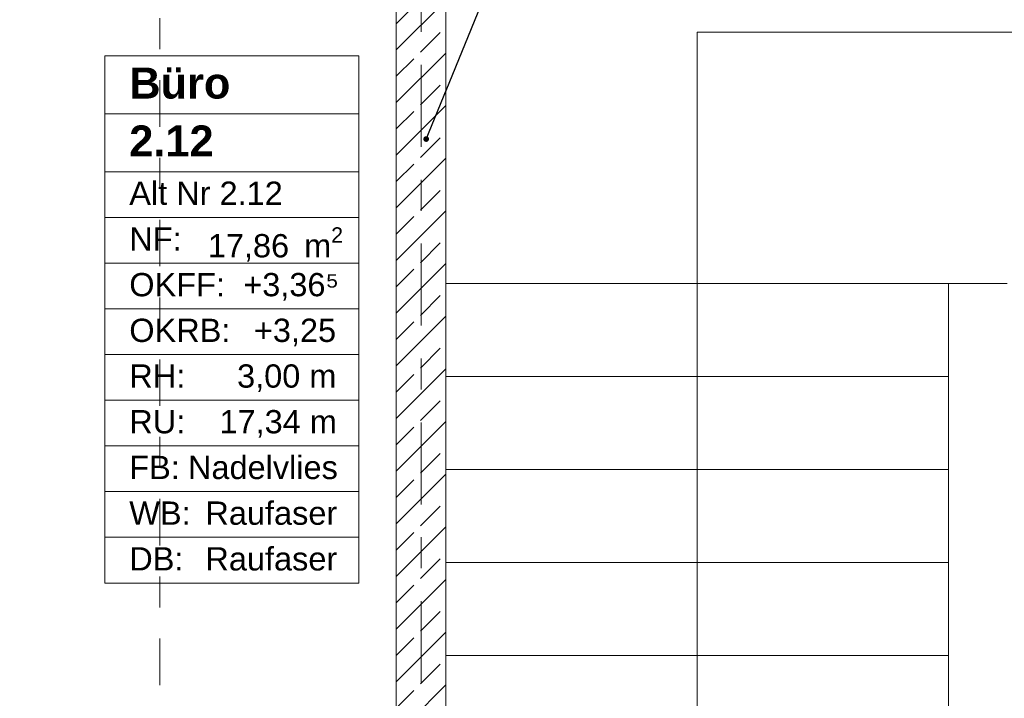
# Model space of a CAD drawing. Header units: metres. Extents: x -4 to 100, y -11 to 17.
# Tile 182 of 256: x 10.04 to 13.21, y 10.69 to 12.88. Entities that reach past the tile are written whole.
import ezdxf

# ---------------------------------------------------------------- set-up
doc = ezdxf.new("R2010")
doc.units = ezdxf.units.M
doc.header["$MEASUREMENT"] = 0
for name, pattern in [('Schnittlinie', [0.3, 0.15, -0.075, 0, -0.075]), ('Strichlinie doppelt', [0.546806, 0.264583, -0.105833, 0.070556, -0.105833]), ('Strichlinie eng', [0.115, 0.075, -0.04]), ('Wipeout_Contour', [1, 0, -1])]:
    doc.linetypes.add(name, pattern=pattern)
for name, color, linetype in [('152 - Bemaßung_ Beschriftung.Ausbau', 7, 'Continuous'), ('201a - Marker.Schnitt - optisch Grundriss', 7, 'Continuous'), ('401 - Zone.Raum_ Raumbegrenzung_ Whg.', 7, 'Continuous'), ('451 - Universal.Achsen Raster', 7, 'Continuous'), ('603 - Struktur.Bodenplatte_ Decke Roh', 7, 'Continuous'), ('605 - Struktur.Wand Innen', 7, 'Continuous'), ('610 - Struktur.Treppe_ Rampe', 7, 'Continuous'), ('650 - Abdeckung.Fußboden Aufbau', 7, 'Continuous'), ('Neubau_401 - Zone.Raum_ Raumbegrenzung_ Whg.', 7, 'Continuous')]:
    doc.layers.add(name, color=color, linetype=linetype)
doc.styles.add('ERSTELLTER_STIL_1', font='txt')
doc.styles.add('ERSTELLTER_STIL_2', font='txt')
doc.dimstyles.new('ERSTELLTER_STIL__5', dxfattribs={"dimtxt": 0.1, "dimasz": 0.0532, "dimexe": 0.18, "dimexo": 0.0625, "dimgap": 0, "dimtad": 1, "dimtih": 1, "dimtoh": 1, "dimzin": 0, "dimdsep": 46, "dimtxsty": 'ERSTELLTER_STIL_2', "dimblk": 'ARROWHEAD_2', "dimblk1": 'ARROWHEAD_2', "dimblk2": 'ARROWHEAD_2', "dimcen": 0.09, "dimse1": 1, "dimse2": 1, "dimclrd": 7, "dimclre": 7, "dimclrt": 7, "dimazin": 0, "dimtfac": 1, "dimtdec": 4, "dimtmove": 0, "dimatfit": 3, "dimfxl": 1, "dimtolj": 1, "dimtzin": 0, "dimarcsym": 0})
doc.dimstyles.new('ERSTELLTER_STIL__8', dxfattribs={"dimtxt": 0.18, "dimasz": 0.03648, "dimexe": 0.18, "dimexo": 0.0625, "dimgap": 0, "dimtad": 0, "dimtih": 1, "dimtoh": 1, "dimdec": 4, "dimzin": 0, "dimdsep": 46, "dimcen": 0.09, "dimadec": 0, "dimazin": 0, "dimtfac": 1, "dimtdec": 4, "dimtmove": 0, "dimatfit": 3, "dimldrblk": 'ARROWHEAD_11', "dimfxl": 1, "dimtolj": 1, "dimtzin": 0, "dimarcsym": 0})

# ---------------------------------------------------------------- blocks, each defined once
blk = doc.blocks.new('ARROWHEAD_11')
at = {"color": 0, "linetype": 'Continuous', "lineweight": 0}
blk.add_line((0, 0), (-1, 0), dxfattribs=at)
at = {"color": 0, "linetype": 'Continuous', "lineweight": 0, "const_width": 0.25, "flags": 128}
blk.add_lwpolyline([(-0.125, 0, 1), (0.125, 0, 1)], format="xyb", close=True, dxfattribs=at)
blk = doc.blocks.new('*D321')
at = {"layer": '152 - Bemaßung_ Beschriftung.Ausbau', "color": 7, "linetype": 'Continuous', "lineweight": 5}
for p, q in [((7.795, 15.3025), (7.795, 15.4075)), ((7.6652, 15.39), (7.6248, 15.32)), ((7.8152, 15.39), (7.7748, 15.32)), ((7.645, 15.355), (7.795, 15.355)), ((7.795, 15.355), (11.25, 15.355))]:
    blk.add_line(p, q, dxfattribs=at)
blk = doc.blocks.new('ARROWHEAD_2')
at = {"color": 0, "linetype": 'Continuous', "lineweight": 0}
for p, q in [((-0.378, -0.655), (0.378, 0.655)), ((0, 0), (-1, 0))]:
    blk.add_line(p, q, dxfattribs=at)
blk = doc.blocks.new('*D322')
at = {"layer": '152 - Bemaßung_ Beschriftung.Ausbau', "color": 7, "linetype": 'Continuous', "lineweight": 5}
for p, q in [((7.8152, 15.39), (7.7748, 15.32)), ((11.2702, 15.39), (11.2298, 15.32)), ((7.795, 15.355), (11.25, 15.355))]:
    blk.add_line(p, q, dxfattribs=at)
at = {"layer": '152 - Bemaßung_ Beschriftung.Ausbau', "color": 7, "lineweight": 5, "char_height": 0.1, "attachment_point": 7, "style": 'ERSTELLTER_STIL_2'}
for s, insert in [('\\A1;{\\pql;\\fArial|b0|i0|c0|p38;3,45\\fArial|b0|i0|c0|p38;\\A1{\\H.66x;\\S5^  ;}}', (9.2885, 15.3556)), ('\\A1;{\\pql;\\fArial|b0|i0|c0|p38;16}', (11.078, 15.375))]:
    blk.add_mtext(s, dxfattribs=dict(at, insert=insert))
blk = doc.blocks.new('*D323')
at = {"layer": '152 - Bemaßung_ Beschriftung.Ausbau', "color": 7, "linetype": 'Continuous', "lineweight": 5}
for p, q in [((11.25, 15.3025), (11.25, 15.4075)), ((11.41, 15.3025), (11.41, 15.4075)), ((11.2702, 15.39), (11.2298, 15.32)), ((11.4302, 15.39), (11.3898, 15.32)), ((7.795, 15.355), (11.25, 15.355)), ((11.25, 15.355), (11.41, 15.355)), ((11.41, 15.355), (14.84, 15.355))]:
    blk.add_line(p, q, dxfattribs=at)
blk = doc.blocks.new('*D324')
at = {"layer": '152 - Bemaßung_ Beschriftung.Ausbau', "color": 7, "linetype": 'Continuous', "lineweight": 5}
for p, q in [((14.84, 15.3025), (14.84, 15.4075)), ((11.4302, 15.39), (11.3898, 15.32)), ((14.8602, 15.39), (14.8198, 15.32)), ((11.41, 15.355), (14.84, 15.355)), ((14.84, 15.355), (15, 15.355))]:
    blk.add_line(p, q, dxfattribs=at)
at = {"layer": '152 - Bemaßung_ Beschriftung.Ausbau', "color": 7, "lineweight": 5, "char_height": 0.1, "attachment_point": 7, "style": 'ERSTELLTER_STIL_2'}
for s, insert in [('\\A1;{\\pql;\\fArial|b0|i0|c0|p38;3,43}', (12.9161, 15.375)), ('\\A1;{\\pql;\\fArial|b0|i0|c0|p38;16}', (14.668, 15.375))]:
    blk.add_mtext(s, dxfattribs=dict(at, insert=insert))

msp = doc.modelspace()

# ---------------------------------------------------------------- linework, layer by layer
at = {"layer": '201a - Marker.Schnitt - optisch Grundriss', "color": 7, "linetype": 'Schnittlinie', "lineweight": 13}
msp.add_line((10.488, 14.48), (10.488, -0.78), dxfattribs=at)
at = {"layer": '401 - Zone.Raum_ Raumbegrenzung_ Whg.', "color": 7, "linetype": 'Continuous', "lineweight": 9}
for p, q in [((12.8169, 12.8022), (11.6031, 12.8022)), ((11.6031, 12.8022), (11.6031, 11.1031)), ((11.6031, 12.8022), (12.8169, 12.8022)), ((11.6031, 12.6156), (11.6031, 12.8022)), ((12.8169, 11.1031), (12.8169, 12.8022)), ((12.8169, 12.8022), (12.8169, 12.6156)), ((12.8169, 12.6156), (11.6031, 12.6156)), ((11.6031, 12.6156), (12.8169, 12.6156)), ((11.6031, 12.429), (11.6031, 12.6156)), ((12.8169, 12.6156), (12.8169, 12.429)), ((12.8169, 12.429), (11.6031, 12.429)), ((11.6031, 12.429), (12.8169, 12.429)), ((11.6031, 12.2817), (11.6031, 12.429)), ((12.8169, 12.429), (12.8169, 12.2817)), ((12.8169, 12.2817), (11.6031, 12.2817)), ((11.6031, 12.2817), (12.8169, 12.2817)), ((11.6031, 12.1343), (11.6031, 12.2817)), ((12.8169, 12.2817), (12.8169, 12.1343)), ((12.8169, 12.1343), (11.6031, 12.1343)), ((11.6031, 12.1343), (12.8169, 12.1343)), ((11.6031, 11.987), (11.6031, 12.1343)), ((12.8169, 12.1343), (12.8169, 11.987)), ((12.8169, 11.987), (11.6031, 11.987)), ((11.6031, 11.987), (12.8169, 11.987)), ((11.6031, 11.8397), (11.6031, 11.987)), ((12.8169, 11.987), (12.8169, 11.8397)), ((12.8169, 11.8397), (11.6031, 11.8397)), ((11.6031, 11.8397), (12.8169, 11.8397)), ((11.6031, 11.6924), (11.6031, 11.8397)), ((12.8169, 11.8397), (12.8169, 11.6924)), ((12.8169, 11.6924), (11.6031, 11.6924)), ((11.6031, 11.6924), (12.8169, 11.6924)), ((11.6031, 11.5451), (11.6031, 11.6924)), ((12.8169, 11.6924), (12.8169, 11.5451)), ((12.8169, 11.5451), (11.6031, 11.5451)), ((11.6031, 11.5451), (12.8169, 11.5451)), ((11.6031, 11.3977), (11.6031, 11.5451)), ((12.8169, 11.5451), (12.8169, 11.3977)), ((12.8169, 11.3977), (11.6031, 11.3977)), ((11.6031, 11.3977), (12.8169, 11.3977)), ((11.6031, 11.2504), (11.6031, 11.3977)), ((12.8169, 11.3977), (12.8169, 11.2504)), ((12.8169, 11.2504), (11.6031, 11.2504)), ((11.6031, 11.2504), (12.8169, 11.2504)), ((11.6031, 11.1031), (11.6031, 11.2504)), ((12.8169, 11.2504), (12.8169, 11.1031)), ((11.6031, 11.1031), (12.8169, 11.1031)), ((12.8169, 11.1031), (11.6031, 11.1031))]:
    msp.add_line(p, q, dxfattribs=at)
at = {"layer": '451 - Universal.Achsen Raster', "color": 160, "linetype": 'Strichlinie doppelt', "lineweight": 9, "true_color": 0x3232ff}
msp.add_line((11.33, -10.585), (11.33, 16.355), dxfattribs=at)
at = {"layer": '605 - Struktur.Wand Innen', "color": 7, "linetype": 'Continuous', "lineweight": 18, "flags": 128}
msp.add_lwpolyline([(11.25, 13), (11.25, 8.5)], dxfattribs=at)
at = {"layer": '650 - Abdeckung.Fußboden Aufbau', "color": 7, "linetype": 'Continuous', "lineweight": 13, "flags": 128}
msp.add_lwpolyline([(11.17, 8.2275), (11.17, 8.51), (11.25, 8.51), (11.25, 12.99), (11.17, 12.99), (11.17, 13.445), (7.89, 13.445), (7.89, 12.99), (7.795, 12.99)], dxfattribs=at)
at = {"layer": 'Neubau_401 - Zone.Raum_ Raumbegrenzung_ Whg.', "color": 1, "linetype": 'Continuous', "lineweight": 9}
for p, q in [((11.1293, 12.7583), (10.3104, 12.7583)), ((10.3104, 12.7583), (10.3104, 11.0591)), ((10.3104, 12.7583), (11.1293, 12.7583)), ((10.3104, 12.5716), (10.3104, 12.7583)), ((11.1293, 11.0591), (11.1293, 12.7583)), ((11.1293, 12.7583), (11.1293, 12.5716)), ((11.1293, 12.5716), (10.3104, 12.5716)), ((10.3104, 12.5716), (11.1293, 12.5716)), ((10.3104, 12.385), (10.3104, 12.5716)), ((11.1293, 12.5716), (11.1293, 12.385)), ((11.1293, 12.385), (10.3104, 12.385)), ((10.3104, 12.385), (11.1293, 12.385)), ((10.3104, 12.2377), (10.3104, 12.385)), ((11.1293, 12.385), (11.1293, 12.2377)), ((11.1293, 12.2377), (10.3104, 12.2377)), ((10.3104, 12.2377), (11.1293, 12.2377)), ((10.3104, 12.0904), (10.3104, 12.2377)), ((11.1293, 12.2377), (11.1293, 12.0904)), ((11.1293, 12.0904), (10.3104, 12.0904)), ((10.3104, 12.0904), (11.1293, 12.0904)), ((10.3104, 11.9431), (10.3104, 12.0904)), ((11.1293, 12.0904), (11.1293, 11.9431)), ((11.1293, 11.9431), (10.3104, 11.9431)), ((10.3104, 11.9431), (11.1293, 11.9431)), ((10.3104, 11.7958), (10.3104, 11.9431)), ((11.1293, 11.9431), (11.1293, 11.7958)), ((11.1293, 11.7958), (10.3104, 11.7958)), ((10.3104, 11.7958), (11.1293, 11.7958)), ((10.3104, 11.6484), (10.3104, 11.7958)), ((11.1293, 11.7958), (11.1293, 11.6484)), ((11.1293, 11.6484), (10.3104, 11.6484)), ((10.3104, 11.6484), (11.1293, 11.6484)), ((10.3104, 11.5011), (10.3104, 11.6484)), ((11.1293, 11.6484), (11.1293, 11.5011)), ((11.1293, 11.5011), (10.3104, 11.5011)), ((10.3104, 11.5011), (11.1293, 11.5011)), ((10.3104, 11.3538), (10.3104, 11.5011)), ((11.1293, 11.5011), (11.1293, 11.3538)), ((11.1293, 11.3538), (10.3104, 11.3538)), ((10.3104, 11.3538), (11.1293, 11.3538)), ((10.3104, 11.2065), (10.3104, 11.3538)), ((11.1293, 11.3538), (11.1293, 11.2065)), ((11.1293, 11.2065), (10.3104, 11.2065)), ((10.3104, 11.2065), (11.1293, 11.2065)), ((10.3104, 11.0591), (10.3104, 11.2065)), ((11.1293, 11.2065), (11.1293, 11.0591)), ((10.3104, 11.0591), (11.1293, 11.0591)), ((11.1293, 11.0591), (10.3104, 11.0591))]:
    msp.add_line(p, q, dxfattribs=at)

# ---------------------------------------------------------------- texts
at = {"layer": '401 - Zone.Raum_ Raumbegrenzung_ Whg.', "color": 7, "lineweight": 9, "attachment_point": 1}
for s, insert, char_height, style in [('\\A1;{\\pqj;\\pt0;\\fArial|b1|i0|c0|p38;Treppenraum 2}', (11.6817, 12.7646), 0.1, 'ERSTELLTER_STIL_1'), ('\\A1;{\\pqj;\\pt0;\\fArial|b1|i0|c0|p38;}', (12.7383, 12.7875), 0.1, 'ERSTELLTER_STIL_1'), ('\\A1;{\\pql;\\pt0;\\fArial|b1|i0|c0|p38;2.0.05}', (11.6817, 12.578), 0.1, 'ERSTELLTER_STIL_1'), ('\\A1;{\\pqj;\\pt0;\\fArial|b1|i0|c0|p38;}', (12.7383, 12.6009), 0.1, 'ERSTELLTER_STIL_1'), ('\\A1;{\\pqj;\\pt0;\\fArial|b0|i0|c0|p38;}', (12.7383, 12.4143), 0.075, 'ERSTELLTER_STIL_2'), ('\\A1;{\\pqj;\\pt0;\\fArial|b0|i0|c0|p38;Alt Nr TH02}', (11.6817, 12.3971), 0.075, 'ERSTELLTER_STIL_2'), ('\\A1;{\\pqj;\\pt0;\\fArial|b0|i0|c0|p38;NF: }', (11.6817, 12.2498), 0.075, 'ERSTELLTER_STIL_2'), ('\\A1;{\\pql;\\pt0,0.05;\\fArial|b0|i0|c0|p38;26,18\\fArial|b0|i0|c0|p38;\\A1{\\H.66x;\\S^  ;}\\fArial|b0|i0|c0|p38; m\\fArial|b0|i0|c0|p38;\\A1{\\H.66x;\\S2^  ;}}', (12.3298, 12.2498), 0.075, 'ERSTELLTER_STIL_2'), ('\\A1;{\\pqj;\\pt0;\\fArial|b0|i0|c0|p38;OKFF: }', (11.6817, 12.1025), 0.075, 'ERSTELLTER_STIL_2'), ('\\A1;{\\pqj;\\pt0;\\fArial|b0|i0|c0|p38;+3,36⁵}', (12.4442, 12.1025), 0.075, 'ERSTELLTER_STIL_2'), ('\\A1;{\\pqj;\\pt0;\\fArial|b0|i0|c0|p38;OKRB: }', (11.6817, 11.9551), 0.075, 'ERSTELLTER_STIL_2'), ('\\A1;{\\pqj;\\pt0;\\fArial|b0|i0|c0|p38;+3,25}', (12.4785, 11.9551), 0.075, 'ERSTELLTER_STIL_2'), ('\\A1;{\\pqj;\\pt0;\\fArial|b0|i0|c0|p38;RH: }', (11.6817, 11.8078), 0.075, 'ERSTELLTER_STIL_2'), ('\\A1;{\\pqj;\\pt0;\\fArial|b0|i0|c0|p38;3,00 m}', (12.4243, 11.8078), 0.075, 'ERSTELLTER_STIL_2'), ('\\A1;{\\pqj;\\pt0;\\fArial|b0|i0|c0|p38;RU: }', (11.6817, 11.6605), 0.075, 'ERSTELLTER_STIL_2'), ('\\A1;{\\pqj;\\pt0;\\fArial|b0|i0|c0|p38;22,68 m}', (12.3674, 11.6605), 0.075, 'ERSTELLTER_STIL_2'), ('\\A1;{\\pqj;\\pt0;\\fArial|b0|i0|c0|p38;FB: }', (11.6817, 11.5132), 0.075, 'ERSTELLTER_STIL_2'), ('\\A1;{\\pqj;\\pt0;\\fArial|b0|i0|c0|p38;Linoleum; Terrazzo}', (11.8709, 11.5132), 0.075, 'ERSTELLTER_STIL_2'), ('\\A1;{\\pqj;\\pt0;\\fArial|b0|i0|c0|p38;WB: }', (11.6817, 11.3659), 0.075, 'ERSTELLTER_STIL_2'), ('\\A1;{\\pqj;\\pt0;\\fArial|b0|i0|c0|p38;Glasvlies}', (12.3221, 11.3659), 0.075, 'ERSTELLTER_STIL_2'), ('\\A1;{\\pqj;\\pt0;\\fArial|b0|i0|c0|p38;DB: }', (11.6817, 11.2185), 0.075, 'ERSTELLTER_STIL_2'), ('\\A1;{\\pqj;\\pt0;\\fArial|b0|i0|c0|p38;Anstrich}', (12.3674, 11.2185), 0.075, 'ERSTELLTER_STIL_2')]:
    msp.add_mtext(s, dxfattribs=dict(at, insert=insert, char_height=char_height, style=style))
at = {"layer": 'Neubau_401 - Zone.Raum_ Raumbegrenzung_ Whg.', "color": 7, "lineweight": 9, "attachment_point": 1}
for s, insert, char_height, style in [('\\A1;{\\pqj;\\pt0;\\fArial|b1|i0|c0|p38;}', (11.0507, 12.7435), 0.1, 'ERSTELLTER_STIL_1'), ('\\A1;{\\pqj;\\pt0;\\fArial|b1|i0|c0|p38;Büro}', (10.389, 12.7207), 0.1, 'ERSTELLTER_STIL_1'), ('\\A1;{\\pqj;\\pt0;\\fArial|b1|i0|c0|p38;}', (11.0507, 12.5569), 0.1, 'ERSTELLTER_STIL_1'), ('\\A1;{\\pql;\\pt0;\\fArial|b1|i0|c0|p38;2.12}', (10.389, 12.5341), 0.1, 'ERSTELLTER_STIL_1'), ('\\A1;{\\pqj;\\pt0;\\fArial|b0|i0|c0|p38;Alt Nr 2.12}', (10.389, 12.3532), 0.075, 'ERSTELLTER_STIL_2'), ('\\A1;{\\pqj;\\pt0;\\fArial|b0|i0|c0|p38;}', (11.0507, 12.3703), 0.075, 'ERSTELLTER_STIL_2'), ('\\A1;{\\pqj;\\pt0;\\fArial|b0|i0|c0|p38;NF: }', (10.389, 12.2058), 0.075, 'ERSTELLTER_STIL_2'), ('\\A1;{\\pql;\\pt0,0.05;\\fArial|b0|i0|c0|p38;17,86\\fArial|b0|i0|c0|p38;\\A1{\\H.66x;\\S^  ;}\\fArial|b0|i0|c0|p38; m\\fArial|b0|i0|c0|p38;\\A1{\\H.66x;\\S2^  ;}}', (10.6422, 12.2058), 0.075, 'ERSTELLTER_STIL_2'), ('\\A1;{\\pqj;\\pt0;\\fArial|b0|i0|c0|p38;+3,36⁵}', (10.7565, 12.0585), 0.075, 'ERSTELLTER_STIL_2'), ('\\A1;{\\pqj;\\pt0;\\fArial|b0|i0|c0|p38;OKFF: }', (10.389, 12.0585), 0.075, 'ERSTELLTER_STIL_2'), ('\\A1;{\\pqj;\\pt0;\\fArial|b0|i0|c0|p38;OKRB: }', (10.389, 11.9112), 0.075, 'ERSTELLTER_STIL_2'), ('\\A1;{\\pqj;\\pt0;\\fArial|b0|i0|c0|p38;+3,25}', (10.7908, 11.9112), 0.075, 'ERSTELLTER_STIL_2'), ('\\A1;{\\pqj;\\pt0;\\fArial|b0|i0|c0|p38;RH: }', (10.389, 11.7639), 0.075, 'ERSTELLTER_STIL_2'), ('\\A1;{\\pqj;\\pt0;\\fArial|b0|i0|c0|p38;3,00 m}', (10.7366, 11.7639), 0.075, 'ERSTELLTER_STIL_2'), ('\\A1;{\\pqj;\\pt0;\\fArial|b0|i0|c0|p38;RU: }', (10.389, 11.6166), 0.075, 'ERSTELLTER_STIL_2'), ('\\A1;{\\pqj;\\pt0;\\fArial|b0|i0|c0|p38;17,34 m}', (10.6797, 11.6166), 0.075, 'ERSTELLTER_STIL_2'), ('\\A1;{\\pqj;\\pt0;\\fArial|b0|i0|c0|p38;FB: }', (10.389, 11.4692), 0.075, 'ERSTELLTER_STIL_2'), ('\\A1;{\\pqj;\\pt0;\\fArial|b0|i0|c0|p38;Nadelvlies}', (10.5782, 11.4692), 0.075, 'ERSTELLTER_STIL_2'), ('\\A1;{\\pqj;\\pt0;\\fArial|b0|i0|c0|p38;WB: }', (10.389, 11.3219), 0.075, 'ERSTELLTER_STIL_2'), ('\\A1;{\\pqj;\\pt0;\\fArial|b0|i0|c0|p38;Raufaser}', (10.6345, 11.3219), 0.075, 'ERSTELLTER_STIL_2'), ('\\A1;{\\pqj;\\pt0;\\fArial|b0|i0|c0|p38;Raufaser}', (10.6345, 11.1746), 0.075, 'ERSTELLTER_STIL_2'), ('\\A1;{\\pqj;\\pt0;\\fArial|b0|i0|c0|p38;DB: }', (10.389, 11.1746), 0.075, 'ERSTELLTER_STIL_2')]:
    msp.add_mtext(s, dxfattribs=dict(at, insert=insert, char_height=char_height, style=style))

# ---------------------------------------------------------------- dimensions: what is measured, and where the dimension line sits
at = {"layer": '152 - Bemaßung_ Beschriftung.Ausbau', "color": 7, "linetype": 'Continuous', "lineweight": 5}
for base, p1, p2, picture, middle in [((11.25, 15.355), (7.79499, 10.74998), (11.25, 10.73589), '*D322', (9.55348, 15.425)), ((7.795, 15.355), (7.645, 10.75), (7.795, 10.75), '*D321', (7.5492, 15.425))]:
    dim = msp.add_linear_dim(base=base, p1=p1, p2=p2, angle=0, dimstyle='ERSTELLTER_STIL__5', dxfattribs=at)
    dim.commit()
    dim.dimension.update_dxf_attribs({"geometry": picture, "text_midpoint": middle, "dimtype": 160})

# ---------------------------------------------------------------- next in the draw order: wipeouts: each hides what was drawn before it
at = {"color": 254, "linetype": 'Wipeout_Contour', "lineweight": 0, "ltscale": 125.920989}
msp.add_wipeout([(14.84, 13.645), (11.41, 13.645), (11.41, 12.025), (13.03, 12.025), (13.22, 12.025), (13.22, 11.885), (14.84, 11.885)], dxfattribs=at).dxf.layer = '610 - Struktur.Treppe_ Rampe'

# ---------------------------------------------------------------- next in the draw order: linework, layer by layer
at = {"layer": '610 - Struktur.Treppe_ Rampe', "color": 7, "linetype": 'Continuous', "lineweight": 13}
for p, q in [((11.41, 13.645), (11.41, 12.025)), ((13.03, 12.025), (13.22, 12.025))]:
    msp.add_line(p, q, dxfattribs=at)
at = {"layer": '610 - Struktur.Treppe_ Rampe', "color": 7, "linetype": 'Continuous', "lineweight": 18}
msp.add_line((14.03, 12.835), (12.22, 12.835), dxfattribs=at)

# ---------------------------------------------------------------- next in the draw order: leaders
at = {"layer": '152 - Bemaßung_ Beschriftung.Ausbau', "color": 7, "linetype": 'Continuous', "lineweight": 9, "annotation_type": 0, "has_hookline": 1, "hookline_direction": 0, "text_width": 0.9653}
msp.add_leader([(11.3463, 12.4902), (12.1395, 14.4341), (12.1895, 14.4341)], dimstyle='ERSTELLTER_STIL__8', dxfattribs=at)

# ---------------------------------------------------------------- next in the draw order: wipeouts: each hides what was drawn before it
at = {"color": 254, "linetype": 'Wipeout_Contour', "lineweight": 0, "ltscale": 64.23326}
msp.add_wipeout([(11.41, 8.725), (13.03, 8.725), (13.03, 12.025), (11.41, 12.025)], dxfattribs=at).dxf.layer = '610 - Struktur.Treppe_ Rampe'

# ---------------------------------------------------------------- next in the draw order: hatches: boundary and pattern name
at = {"layer": '605 - Struktur.Wand Innen', "linetype": 'Continuous', "lineweight": 0, "true_color": 0x000000}
h = msp.add_hatch(dxfattribs=at)
h.set_pattern_fill('Beton__Stahlbeton_0001', color=18, style=0, pattern_type=2)
h.set_pattern_definition([(45, (0, 0), (-0.0848528, 0.0848528), []), (45, (-0.04243, 0.04243), (-0.0848528, 0.0848528), [0.09, -0.03])])
h.paths.add_polyline_path([(11.41, 13), (11.25, 13), (11.25, 8.5), (11.41, 8.5)])

# ---------------------------------------------------------------- next in the draw order: linework, layer by layer
at = {"layer": '603 - Struktur.Bodenplatte_ Decke Roh', "color": 7, "linetype": 'Continuous', "lineweight": 18, "flags": 128}
msp.add_lwpolyline([(47.48, 13.695), (14.78, 13.695), (14.78, 13.455), (14.78, 13), (14.84, 13), (14.84, 8.585), (13.03, 8.585), (13.03, 8.725), (11.41, 8.725), (11.41, 13), (11.48, 13), (11.48, 13.455), (11.48, 13.695), (-0.015, 13.695)], dxfattribs=at)
at = {"layer": '605 - Struktur.Wand Innen', "color": 7, "linetype": 'Continuous', "lineweight": 18, "flags": 128}
msp.add_lwpolyline([(11.41, 8.5), (11.41, 13)], dxfattribs=at)
at = {"layer": '610 - Struktur.Treppe_ Rampe', "color": 7, "linetype": 'Continuous', "lineweight": 13}
for p, q in [((11.41, 13.645), (11.41, 12.025)), ((11.41, 12.025), (11.41, 8.725)), ((11.41, 12.025), (13.03, 12.025)), ((11.41, 12.025), (11.41, 11.725)), ((13.03, 12.025), (11.41, 12.025)), ((13.03, 8.725), (13.03, 12.025)), ((13.03, 12.025), (13.22, 12.025)), ((13.03, 11.725), (13.03, 12.025)), ((11.41, 11.725), (13.03, 11.725)), ((13.03, 11.725), (11.41, 11.725)), ((11.41, 11.725), (11.41, 11.425)), ((13.03, 11.425), (13.03, 11.725)), ((11.41, 11.425), (13.03, 11.425)), ((13.03, 11.425), (11.41, 11.425)), ((11.41, 11.425), (11.41, 11.125)), ((13.03, 11.125), (13.03, 11.425)), ((11.41, 11.125), (13.03, 11.125)), ((13.03, 11.125), (11.41, 11.125)), ((11.41, 11.125), (11.41, 10.825)), ((13.03, 10.825), (13.03, 11.125)), ((11.41, 10.825), (13.03, 10.825)), ((13.03, 10.825), (11.41, 10.825)), ((11.41, 10.825), (11.41, 10.525)), ((13.03, 10.525), (13.03, 10.825))]:
    msp.add_line(p, q, dxfattribs=at)
at = {"layer": '610 - Struktur.Treppe_ Rampe', "color": 7, "linetype": 'Continuous', "lineweight": 18}
for p, q in [((12.22, 12.835), (12.22, 12.025)), ((12.22, 12.025), (12.22, 9.025))]:
    msp.add_line(p, q, dxfattribs=at)
at = {"layer": '610 - Struktur.Treppe_ Rampe', "color": 7, "linetype": 'Strichlinie eng', "lineweight": 9}
for p, q in [((13.03, 12.025), (11.41, 12.025)), ((13.03, 12.025), (11.41, 12.025)), ((13.03, 11.725), (11.41, 11.725)), ((13.03, 11.425), (11.41, 11.425)), ((13.03, 11.125), (11.41, 11.125)), ((13.03, 10.825), (11.41, 10.825))]:
    msp.add_line(p, q, dxfattribs=at)

# ---------------------------------------------------------------- next in the draw order: dimensions: what is measured, and where the dimension line sits
at = {"layer": '152 - Bemaßung_ Beschriftung.Ausbau', "color": 7, "linetype": 'Continuous', "lineweight": 5}
for base, p1, p2, picture, middle in [((14.84, 15.355), (11.41, 10.7359), (14.84, 10.735), '*D324', (13.046, 15.425)), ((11.41, 15.355), (11.25, 10.7359), (11.41, 10.7359), '*D323', (11.1542, 15.425))]:
    dim = msp.add_linear_dim(base=base, p1=p1, p2=p2, angle=0, dimstyle='ERSTELLTER_STIL__5', dxfattribs=at)
    dim.commit()
    dim.dimension.update_dxf_attribs({"geometry": picture, "text_midpoint": middle, "dimtype": 160})

doc.saveas('drawing.dxf')
